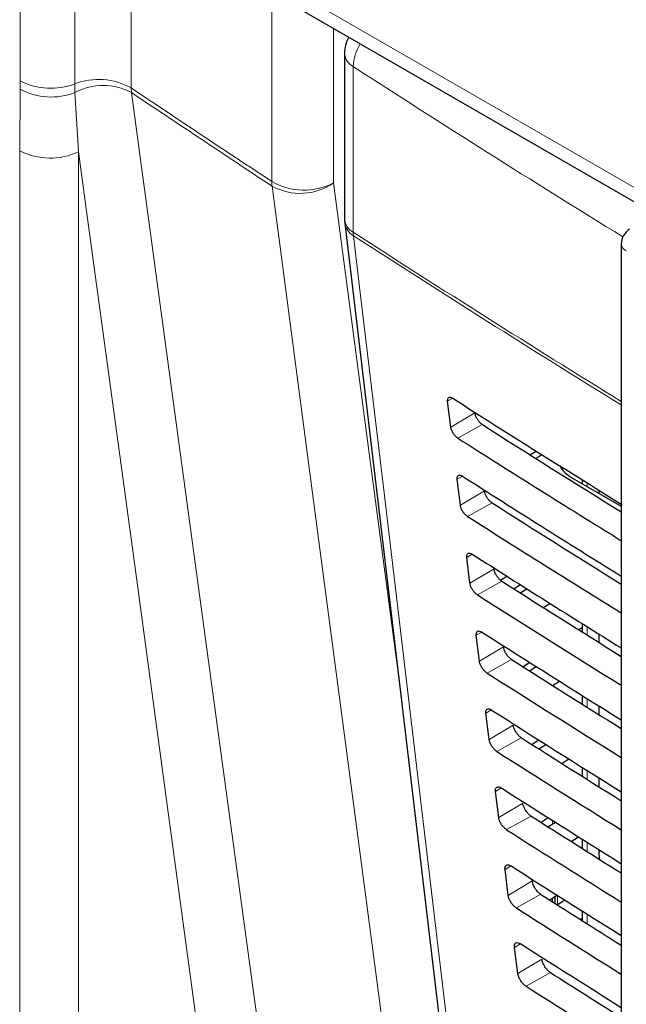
# Paper-space layout 'Blatt4' of a CAD drawing. Header units: millimetres. Extents: x 5 to 418, y 2 to 292.
# Tile 21 of 65: x 106.46 to 115.32, y 154.14 to 168.55. Entities that reach past the tile are written whole.
import ezdxf

# ---------------------------------------------------------------- set-up
doc = ezdxf.new("R2010")
doc.units = ezdxf.units.MM

psp = doc.layouts.new('Blatt4')

# ---------------------------------------------------------------- linework, layer by layer
at = {"color": 7, "linetype": 'Continuous', "lineweight": 18}
for p, q in [((106.463, 167.652), (106.463, 170.255)), ((107.259, 170.213), (107.259, 167.609)), ((108.083, 170.102), (108.083, 167.55)), ((110.253, 169.085), (121.119, 162.812)), ((110.139, 166.18), (110.139, 168.798)), ((111.042, 168.418), (111.042, 166.159)), ((111.331, 167.861), (111.331, 165.438)), ((106.456, 166.63), (106.462, 167.529)), ((106.462, 167.529), (106.463, 167.652)), ((107.259, 167.609), (107.263, 167.48)), ((108.088, 167.481), (108.083, 167.55)), ((107.263, 167.48), (107.316, 166.617)), ((106.456, 124.008), (106.456, 166.63)), ((107.316, 166.617), (107.316, 123.995)), ((112.785, 163.01), (112.71, 162.965)), ((113.108, 162.794), (112.757, 162.584)), ((113.217, 162.624), (112.859, 162.425)), ((112.927, 161.87), (112.85, 161.824)), ((114.748, 161.771), (114.748, 161.718)), ((113.248, 161.653), (112.897, 161.443)), ((113.36, 161.479), (113.002, 161.28)), ((113.069, 160.729), (112.99, 160.682)), ((113.388, 160.512), (113.036, 160.302)), ((113.502, 160.334), (113.144, 160.134)), ((114.748, 159.668), (114.748, 159.546)), ((113.21, 159.589), (113.129, 159.541)), ((113.527, 159.371), (113.176, 159.161)), ((113.645, 159.188), (113.287, 158.989)), ((114.748, 158.616), (114.748, 158.49)), ((113.352, 158.449), (113.269, 158.4)), ((113.667, 158.229), (113.316, 158.019)), ((113.787, 158.043), (113.429, 157.843)), ((114.748, 157.565), (114.748, 157.434)), ((113.494, 157.309), (113.409, 157.258)), ((113.807, 157.088), (113.456, 156.878)), ((113.93, 156.897), (113.572, 156.698)), ((114.243, 156.782), (114.243, 156.833)), ((114.748, 156.514), (114.748, 156.378)), ((114.918, 156.373), (114.946, 156.39)), ((113.636, 156.169), (113.549, 156.117)), ((113.947, 155.947), (113.595, 155.737)), ((114.072, 155.752), (113.714, 155.552)), ((114.316, 155.736), (114.316, 155.602)), ((114.243, 155.643), (114.243, 155.69)), ((114.748, 155.463), (114.748, 155.322)), ((113.777, 155.029), (113.688, 154.976)), ((114.086, 154.805), (113.735, 154.595)), ((114.214, 154.606), (113.856, 154.407))]:
    psp.add_line(p, q, dxfattribs=at)
at = {"color": 7, "linetype": 'Continuous', "lineweight": 25}
for p, q in [((110.383, 168.799), (121.249, 162.526)), ((111.204, 168.053), (111.204, 165.63)), ((111.208, 165.572), (112.801, 152.148)), ((115.248, 165.266), (115.248, 148.186)), ((112.757, 162.584), (112.71, 162.965)), ((113.913, 162.183), (114.005, 162.236)), ((113.997, 162.13), (114.089, 162.184)), ((114.376, 161.977), (114.398, 161.99)), ((112.897, 161.443), (112.85, 161.824)), ((114.536, 161.84), (115.248, 161.429)), ((114.675, 161.817), (114.675, 161.76)), ((114.918, 161.666), (114.918, 161.62)), ((113.036, 160.302), (112.99, 160.682)), ((113.482, 160.35), (113.575, 160.407)), ((113.775, 160.28), (113.683, 160.219)), ((113.77, 160.163), (113.866, 160.223)), ((114.108, 159.949), (114.205, 160.009)), ((114.675, 159.651), (114.629, 159.621)), ((114.675, 159.714), (114.675, 159.592)), ((113.176, 159.161), (113.129, 159.541)), ((114.918, 159.562), (114.918, 159.439)), ((113.91, 159.145), (113.814, 159.081)), ((113.905, 159.022), (114.005, 159.084)), ((114.244, 158.808), (114.344, 158.87)), ((114.675, 158.662), (114.675, 158.536)), ((114.918, 158.51), (114.918, 158.383)), ((113.316, 158.019), (113.269, 158.4)), ((114.045, 158.009), (113.944, 157.942)), ((114.041, 157.881), (114.145, 157.946)), ((114.379, 157.667), (114.483, 157.732)), ((114.675, 157.611), (114.675, 157.48)), ((114.918, 157.459), (114.918, 157.327)), ((113.456, 156.878), (113.409, 157.258)), ((114.179, 156.873), (114.075, 156.804)), ((114.176, 156.74), (114.284, 156.807)), ((114.281, 156.805), (114.281, 156.809)), ((114.514, 156.526), (114.623, 156.593)), ((114.675, 156.56), (114.675, 156.424)), ((114.918, 156.408), (114.918, 156.373)), ((114.918, 156.373), (114.923, 156.268)), ((113.595, 155.737), (113.549, 156.117)), ((114.314, 155.738), (114.206, 155.666)), ((114.281, 155.619), (114.281, 155.716)), ((114.311, 155.599), (114.423, 155.669)), ((114.675, 155.509), (114.675, 155.369)), ((114.649, 155.385), (114.675, 155.401)), ((113.735, 154.595), (113.688, 154.976))]:
    psp.add_line(p, q, dxfattribs=at)
at = {"color": 7, "linetype": 'Continuous', "lineweight": 18, "flags": 128}
for points in [[(108.088, 167.481), (108.216, 166.537), (108.728, 162.759), (109.24, 158.982), (109.916, 153.998)], [(109.031, 153.961), (108.592, 157.203), (108.127, 160.634), (107.429, 165.78), (107.316, 166.617)], [(111.915, 152.664), (111.791, 153.606), (111.294, 157.373), (110.798, 161.14), (110.143, 166.112)], [(111.042, 166.159), (111.242, 164.643), (111.918, 159.511), (112.014, 158.776)], [(111.334, 165.386), (111.423, 164.634), (111.78, 161.626), (112.927, 151.963)]]:
    psp.add_lwpolyline(points, dxfattribs=at)
at = {"color": 7, "linetype": 'Continuous', "lineweight": 25}
for centre, radius, start, end in [((111.704, 168.053), 0.5, 151.6791, 180), ((111.704, 165.63), 0.5, 180, 186.7694), ((115.498, 165.266), 0.25, 120.8709, 180)]:
    psp.add_arc(centre, radius, start, end, dxfattribs=at)
at = {"color": 7, "linetype": 'Continuous', "lineweight": 18}
for centre, radius, start, end in [((112.002, 167.837), 0.672, 148.0324, 177.993), ((111.443, 168.073), 0.24, 184.8044, 242.0683), ((230.804, 352.483), 219.907, 237.0921, 238.30656), ((107.608, 166.712), 0.962, 60.4335, 111.2768), ((106.916, 168.38), 0.964, 241.9339, 291.0878), ((106.909, 168.522), 0.978, 242.9174, 291.0042), ((107.677, 166.733), 0.854, 61.2164, 119.004), ((106.899, 167.49), 0.968, 242.7384, 295.5295), ((110.61, 167.008), 0.953, 240.3763, 296.9741), ((110.64, 166.177), 0.501, 179.6686, 187.4547), ((110.555, 166.859), 0.853, 241.1538, 304.8362), ((111.443, 165.651), 0.24, 184.8044, 242.0683), ((111.466, 165.612), 0.262, 188.9521, 239.663), ((230.796, 350.048), 219.892, 237.09208, 238.29968), ((111.736, 165.438), 0.406, 179.8815, 187.3103), ((230.796, 349.99), 219.886, 237.09207, 238.2987), ((115.371, 165.277), 0.123, 185.0787, 246.2415)]:
    psp.add_arc(centre, radius, start, end, dxfattribs=at)
at = {"color": 7, "linetype": 'Continuous', "lineweight": 25}
for centre, major_axis, ratio, start_param, end_param in [((298.312, 263.57), (250.293, 3.851), 0.587275, 3.868493, 3.883113), ((297.489, 255.361), (248.523, -3.692), 0.567125, 3.885601, 3.897695), ((297.488, 255.361), (249.027, -3.699), 0.567125, 3.885702, 3.899882), ((115.067, 162.135), (0.75, -0.011), 0.567125, 3.439115, 3.935417), ((298.312, 262.345), (250.093, 3.848), 0.587275, 3.868453, 3.882164), ((297.489, 254.136), (248.322, -3.689), 0.567125, 3.885561, 3.896821), ((297.488, 254.136), (248.827, -3.696), 0.567125, 3.885662, 3.899014), ((298.312, 261.12), (249.892, 3.845), 0.587275, 3.868413, 3.881303), ((297.489, 252.912), (248.122, -3.686), 0.567125, 3.88552, 3.895945), ((297.488, 252.911), (248.626, -3.693), 0.567125, 3.885622, 3.898143), ((298.311, 259.895), (249.691, 3.842), 0.587275, 3.868373, 3.880439), ((297.49, 251.687), (247.921, -3.683), 0.567125, 3.88548, 3.895066), ((297.489, 251.687), (248.425, -3.69), 0.567125, 3.885581, 3.89727), ((298.311, 258.67), (249.491, 3.839), 0.587275, 3.868333, 3.879574), ((297.49, 250.462), (247.72, -3.68), 0.567125, 3.885439, 3.894186), ((297.489, 250.462), (248.225, -3.687), 0.567125, 3.885541, 3.896395), ((298.311, 257.445), (249.29, 3.836), 0.587275, 3.868293, 3.878706), ((297.49, 249.238), (247.519, -3.677), 0.567125, 3.885399, 3.893303), ((297.489, 249.237), (248.024, -3.684), 0.567125, 3.885501, 3.895518), ((298.31, 256.22), (249.089, 3.833), 0.587275, 3.868253, 3.877836), ((297.491, 248.013), (247.319, -3.674), 0.567125, 3.885358, 3.892417), ((297.49, 248.013), (247.823, -3.681), 0.567125, 3.88546, 3.894638), ((298.31, 254.995), (248.888, 3.83), 0.587275, 3.868213, 3.876956), ((297.491, 246.789), (247.118, -3.671), 0.567125, 3.885318, 3.891522), ((297.49, 246.788), (247.622, -3.679), 0.567125, 3.88542, 3.893756)]:
    psp.add_ellipse(centre, major_axis=major_axis, ratio=ratio, start_param=start_param, end_param=end_param, dxfattribs=at)
at = {"color": 7, "linetype": 'Continuous', "lineweight": 18}
for points, knots in [([(108.083, 167.55), (108.352, 167.37), (109.036, 166.913), (109.722, 166.457), (110.139, 166.18)], [0, 0, 0, 0, 0.392517, 1, 1, 1, 1]), ([(110.143, 166.112), (109.726, 166.389), (109.04, 166.845), (108.356, 167.302), (108.088, 167.481)], [0, 0, 0, 0, 0.607605, 1, 1, 1, 1])]:
    psp.add_open_spline(points, degree=3, knots=knots, dxfattribs=at)
at = {"color": 7, "linetype": 'Continuous', "lineweight": 25}
for points, knots in [([(112.71, 162.965), (112.71, 162.969), (112.709, 162.985), (112.713, 163.006), (112.728, 163.022), (112.751, 163.025), (112.772, 163.018), (112.785, 163.01), (112.787, 163.009)], [0, 0, 0, 0, 0.0850535, 0.3019905, 0.5196115, 0.7367694, 0.9522337, 1, 1, 1, 1]), ([(113.217, 162.624), (113.213, 162.628), (113.198, 162.638), (113.171, 162.663), (113.143, 162.702), (113.121, 162.744), (113.111, 162.775), (113.109, 162.791), (113.108, 162.794)], [0, 0, 0, 0, 0.090146, 0.302268, 0.513764, 0.725705, 0.93926, 1, 1, 1, 1]), ([(112.859, 162.425), (112.856, 162.428), (112.842, 162.437), (112.817, 162.46), (112.79, 162.496), (112.769, 162.536), (112.76, 162.565), (112.757, 162.581), (112.757, 162.584)], [0, 0, 0, 0, 0.081983, 0.294147, 0.505651, 0.717552, 0.931033, 1, 1, 1, 1]), ([(112.85, 161.824), (112.85, 161.828), (112.848, 161.844), (112.853, 161.867), (112.868, 161.883), (112.892, 161.886), (112.914, 161.878), (112.926, 161.87), (112.929, 161.869)], [0, 0, 0, 0, 0.088537, 0.305494, 0.523121, 0.740262, 0.955696, 1, 1, 1, 1]), ([(113.36, 161.479), (113.355, 161.482), (113.339, 161.493), (113.312, 161.519), (113.283, 161.559), (113.261, 161.602), (113.251, 161.634), (113.248, 161.65), (113.248, 161.653)], [0, 0, 0, 0, 0.093114, 0.305221, 0.516715, 0.728672, 0.942253, 1, 1, 1, 1]), ([(113.002, 161.28), (112.998, 161.282), (112.983, 161.292), (112.958, 161.316), (112.93, 161.353), (112.909, 161.394), (112.899, 161.424), (112.897, 161.44), (112.897, 161.443)], [0, 0, 0, 0, 0.085359, 0.297505, 0.509006, 0.720923, 0.934434, 1, 1, 1, 1]), ([(112.99, 160.682), (112.989, 160.687), (112.988, 160.704), (112.993, 160.727), (113.009, 160.743), (113.034, 160.746), (113.056, 160.737), (113.068, 160.73), (113.07, 160.728)], [0, 0, 0, 0, 0.091841, 0.308817, 0.526449, 0.743575, 0.95898, 1, 1, 1, 1]), ([(113.502, 160.334), (113.497, 160.337), (113.481, 160.348), (113.453, 160.375), (113.423, 160.416), (113.4, 160.46), (113.39, 160.492), (113.388, 160.509), (113.388, 160.512)], [0, 0, 0, 0, 0.09594, 0.308034, 0.519526, 0.731498, 0.945105, 1, 1, 1, 1]), ([(113.144, 160.134), (113.14, 160.137), (113.125, 160.147), (113.099, 160.172), (113.071, 160.21), (113.049, 160.252), (113.039, 160.283), (113.037, 160.298), (113.036, 160.302)], [0, 0, 0, 0, 0.088564, 0.300693, 0.512191, 0.724124, 0.937664, 1, 1, 1, 1]), ([(113.129, 159.541), (113.129, 159.546), (113.128, 159.563), (113.133, 159.587), (113.149, 159.604), (113.175, 159.606), (113.197, 159.597), (113.21, 159.59), (113.212, 159.588)], [0, 0, 0, 0, 0.0949792, 0.3119739, 0.5296104, 0.7467217, 0.9620986, 1, 1, 1, 1]), ([(113.645, 159.188), (113.639, 159.192), (113.622, 159.203), (113.594, 159.231), (113.563, 159.273), (113.54, 159.318), (113.53, 159.351), (113.528, 159.367), (113.527, 159.371)], [0, 0, 0, 0, 0.098634, 0.310715, 0.522207, 0.734193, 0.947825, 1, 1, 1, 1]), ([(113.287, 158.989), (113.282, 158.992), (113.267, 159.002), (113.24, 159.028), (113.211, 159.067), (113.189, 159.11), (113.179, 159.141), (113.177, 159.157), (113.176, 159.161)], [0, 0, 0, 0, 0.091609, 0.303723, 0.515218, 0.727167, 0.940735, 1, 1, 1, 1]), ([(113.269, 158.4), (113.269, 158.405), (113.267, 158.423), (113.273, 158.447), (113.29, 158.464), (113.316, 158.466), (113.339, 158.457), (113.352, 158.449), (113.354, 158.448)], [0, 0, 0, 0, 0.097964, 0.314976, 0.532617, 0.749714, 0.965065, 1, 1, 1, 1]), ([(113.787, 158.043), (113.781, 158.046), (113.764, 158.058), (113.735, 158.087), (113.704, 158.13), (113.68, 158.176), (113.67, 158.21), (113.667, 158.226), (113.667, 158.229)], [0, 0, 0, 0, 0.101205, 0.313275, 0.524765, 0.736765, 0.950421, 1, 1, 1, 1]), ([(113.429, 157.843), (113.424, 157.847), (113.408, 157.857), (113.381, 157.884), (113.351, 157.924), (113.329, 157.968), (113.319, 158), (113.316, 158.016), (113.316, 158.019)], [0, 0, 0, 0, 0.094506, 0.306607, 0.5181, 0.730064, 0.943658, 1, 1, 1, 1]), ([(113.409, 157.258), (113.408, 157.264), (113.407, 157.283), (113.413, 157.307), (113.43, 157.324), (113.457, 157.327), (113.481, 157.317), (113.494, 157.309), (113.496, 157.308)], [0, 0, 0, 0, 0.100806, 0.317834, 0.53548, 0.752564, 0.96789, 1, 1, 1, 1]), ([(113.93, 156.897), (113.924, 156.901), (113.906, 156.913), (113.876, 156.943), (113.844, 156.987), (113.82, 157.034), (113.81, 157.068), (113.807, 157.085), (113.807, 157.088)], [0, 0, 0, 0, 0.103661, 0.315721, 0.52721, 0.739224, 0.952903, 1, 1, 1, 1]), ([(113.572, 156.698), (113.566, 156.701), (113.55, 156.713), (113.522, 156.74), (113.491, 156.781), (113.468, 156.826), (113.458, 156.859), (113.456, 156.875), (113.456, 156.878)], [0, 0, 0, 0, 0.097267, 0.309354, 0.520846, 0.732825, 0.946444, 1, 1, 1, 1]), ([(113.549, 156.117), (113.548, 156.123), (113.547, 156.142), (113.553, 156.167), (113.571, 156.185), (113.599, 156.187), (113.623, 156.177), (113.636, 156.169), (113.637, 156.168)], [0, 0, 0, 0, 0.103516, 0.32056, 0.538209, 0.75528, 0.970583, 1, 1, 1, 1]), ([(114.072, 155.752), (114.066, 155.756), (114.047, 155.769), (114.016, 155.799), (113.984, 155.844), (113.96, 155.892), (113.949, 155.927), (113.947, 155.944), (113.947, 155.947)], [0, 0, 0, 0, 0.10601, 0.31806, 0.52955, 0.741577, 0.955277, 1, 1, 1, 1]), ([(113.714, 155.552), (113.709, 155.556), (113.691, 155.568), (113.662, 155.596), (113.632, 155.638), (113.608, 155.684), (113.598, 155.717), (113.596, 155.734), (113.595, 155.737)], [0, 0, 0, 0, 0.0998996, 0.3119756, 0.5234662, 0.7354592, 0.9491028, 1, 1, 1, 1]), ([(113.688, 154.976), (113.688, 154.982), (113.686, 155.002), (113.693, 155.028), (113.711, 155.045), (113.74, 155.047), (113.764, 155.037), (113.778, 155.029), (113.779, 155.028)], [0, 0, 0, 0, 0.106103, 0.323161, 0.540814, 0.757873, 0.973154, 1, 1, 1, 1]), ([(114.214, 154.606), (114.208, 154.611), (114.189, 154.624), (114.157, 154.655), (114.124, 154.701), (114.099, 154.751), (114.089, 154.786), (114.087, 154.803), (114.086, 154.805)], [0, 0, 0, 0, 0.108259, 0.3203, 0.531789, 0.743829, 0.957551, 1, 1, 1, 1]), ([(113.856, 154.407), (113.851, 154.411), (113.833, 154.423), (113.803, 154.452), (113.772, 154.495), (113.748, 154.542), (113.738, 154.576), (113.735, 154.592), (113.735, 154.595)], [0, 0, 0, 0, 0.102414, 0.314479, 0.525969, 0.737976, 0.951642, 1, 1, 1, 1])]:
    psp.add_open_spline(points, degree=3, knots=knots, dxfattribs=at)

doc.saveas('drawing.dxf')
